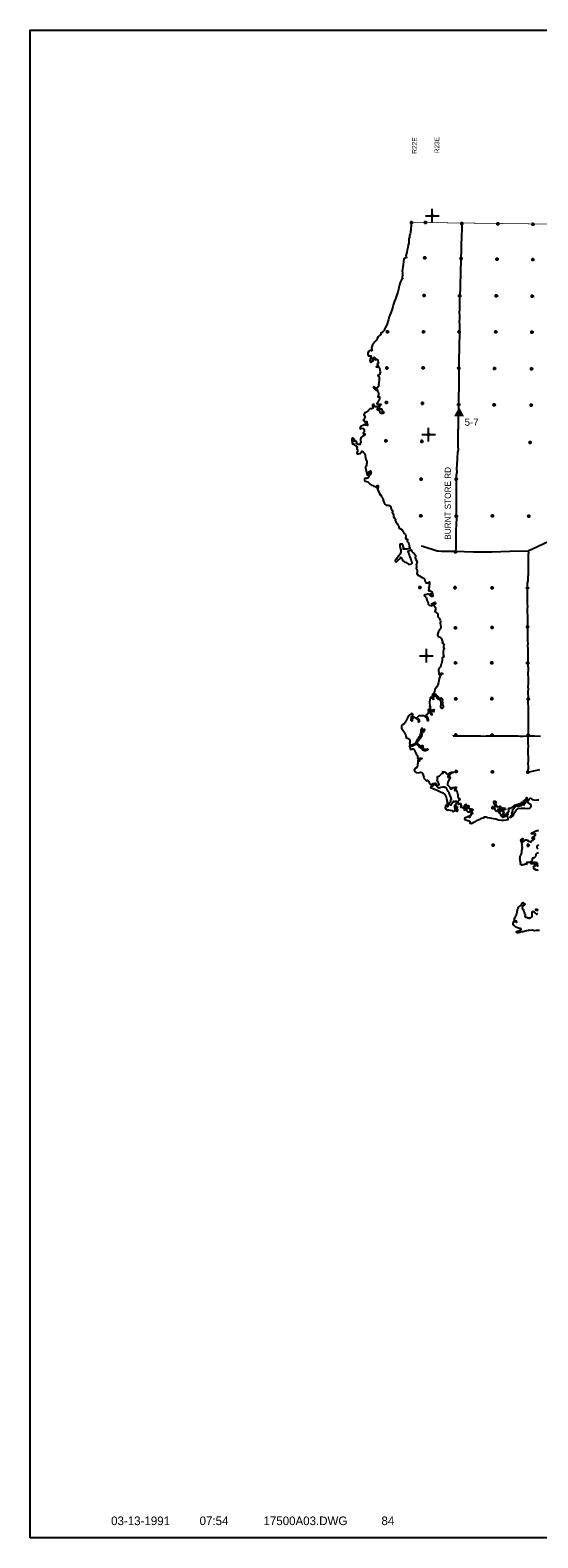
# Model space of a CAD drawing. Extents: x 97655 to 435575, y 693472 to 915232.
# Tile 1 of 12: x 97655 to 172309, y 693472 to 915232. Entities that reach past the tile are written whole.
import ezdxf
from ezdxf.enums import TextEntityAlignment as Align

# ---------------------------------------------------------------- set-up
doc = ezdxf.new("R2010")
doc.units = 0
doc.header["$LTSCALE"] = 2000
doc.header["$PDMODE"] = 34
doc.header["$PDSIZE"] = 250
doc.linetypes.add('PHANTOM', pattern=[0])
doc.layers.get('0').update_dxf_attribs({"linetype": 'CONTINUOUS'})
for name, color, linetype in [('52', 2, 'CONTINUOUS'), ('BORDER', 1, 'CONTINUOUS'), ('COUNTY', 15, 'PHANTOM'), ('FLOWLOC', 13, 'CONTINUOUS'), ('MAJROADS', 9, 'CONTINUOUS'), ('SEC', 2, 'CONTINUOUS'), ('TEXT', 7, 'CONTINUOUS'), ('TSHIPS', 7, 'CONTINUOUS'), ('WATER', 4, 'CONTINUOUS')]:
    doc.layers.add(name, color=color, linetype=linetype)

# ---------------------------------------------------------------- blocks, each defined once
blk = doc.blocks.new('TICK')
at = {"color": 0}
for points in [[(0, 500), (1000, 500)], [(500, 0), (500, 1000)]]:
    blk.add_lwpolyline(points, dxfattribs=at)
blk.add_point((500, 500), dxfattribs=at)
blk = doc.blocks.new('LOGON')
at = {"color": 0}
blk.add_attdef('DATE', text='', height=1, dxfattribs=at).set_placement((-1.87, 1.76), align=Align.RIGHT)
for tag, p in [('TIME', (1.56, 1.76)), ('DRAWING', (8.97, 1.76)), ('OPERATOR', (22.66, 1.76))]:
    blk.add_attdef(tag, p, '', height=1, dxfattribs=at)
blk = doc.blocks.new('FLOW')
at = {"layer": 'FLOWLOC', "color": 0}
blk.add_lwpolyline([(-58, 878, 0, 1470, 0), (-58, -520, 1470, 1470, 0)], format="xyseb", dxfattribs=at)
blk.add_attdef('LOCATION_#', text='', height=1056, dxfattribs=at).set_placement((-56, 1090), align=Align.CENTER)

msp = doc.modelspace()

# ---------------------------------------------------------------- linework, layer by layer
at = {"layer": 'BORDER', "color": 0}
msp.add_lwpolyline([(97655, 693472), (97655, 915232), (435575, 915232), (435575, 693472)], close=True, dxfattribs=at)
at = {"layer": 'COUNTY', "color": 0, "const_width": 100}
for points in [[(155783, 886931), (153713, 886928)], [(314963, 885817), (283179, 885614), (251444, 885994), (219364, 886246), (187921, 886536), (155783, 886931)]]:
    msp.add_lwpolyline(points, dxfattribs=at)
at = {"layer": 'MAJROADS', "color": 0}
for points in [[(161147, 886850), (161139, 886834), (161144, 886431), (161115, 885912), (161083, 885024), (161089, 884622), (161049, 883810), (161026, 882938), (160999, 881673), (160932, 879403), (160895, 877820), (160909, 877426), (160816, 876203), (160806, 876052), (160805, 875885), (160801, 875374), (160798, 875005), (160794, 874469), (160775, 874142), (160763, 873715), (160785, 873203), (160781, 872759), (160761, 872307), (160783, 871913), (160770, 871218), (160767, 870908), (160733, 868503), (160711, 866702), (160690, 866174), (160685, 865562), (160697, 864875), (160682, 862940), (160671, 862546), (160647, 861516), (160651, 860979), (160645, 860234), (160658, 859714), (160666, 859588), (160706, 859446), (160714, 859353), (160688, 859186), (160687, 859144), (160627, 858876), (160592, 858684), (160583, 858609), (160590, 858508), (160585, 857745), (160574, 857394), (160581, 857285), (160584, 856598), (160566, 856447), (160554, 855936), (160555, 854863), (160555, 853799), (160580, 853749), (160604, 853690), (160594, 853480), (160594, 853405), (160560, 853380), (160526, 853288), (160492, 853230), (160474, 853046), (160427, 852367), (160424, 851965), (160396, 851546), (160354, 850516), (160413, 850465), (160412, 850348), (160420, 850323), (160411, 850247), (160402, 850206), (160377, 850130), (160334, 850064), (160333, 849972), (160307, 849771), (160312, 849310), (160301, 848983), (160296, 848405), (160316, 847718), (160294, 846972), (160317, 846679), (160300, 845548), (160312, 844936), (160300, 844383), (160288, 843956), (160279, 843847), (160303, 843721), (160328, 843645), (160335, 843536), (160359, 843327), (160358, 843243), (160332, 843134), (160288, 842875), (160296, 842808), (160285, 842439), (160255, 841752), (160243, 841342), (160249, 841015), (160255, 840688), (160262, 840495), (160268, 840110), (160266, 839951), (160259, 838953), (160200, 838608)], [(155147, 839393), (155387, 839331), (157511, 838645), (157661, 838635), (158147, 838589), (160200, 838608), (162847, 838512), (165546, 838492), (168211, 838606), (170885, 838653), (174685, 840410)], [(170923, 838664), (170885, 838653), (170913, 838345), (170895, 838178), (170910, 836871), (170904, 836159), (170892, 835639), (170898, 835329), (170871, 835086), (170861, 834810), (170858, 834458), (170814, 834215), (170762, 833897), (170759, 833579), (170740, 833252), (170739, 833160), (170746, 832850), (170759, 832406), (170756, 832062), (170754, 831802), (170752, 831442), (170758, 831182), (170764, 830856), (170794, 830436), (170759, 830127), (170756, 829800), (170762, 829507), (170776, 829155), (170783, 828861), (170780, 828568), (170795, 828266), (170776, 827948), (170800, 827780), (170789, 827529), (170772, 827470), (170803, 827135), (170793, 826967), (170766, 826666), (170806, 826356), (170803, 826071), (170792, 825694), (170798, 825375), (170829, 825057), (170809, 824613), (170815, 824311), (170838, 823992), (170836, 823682), (170844, 822610), (170825, 822292), (170856, 821931), (170876, 821185), (170854, 820574), (170874, 819845), (170863, 819468), (170868, 819116), (170856, 818630), (170871, 818286), (170851, 817892), (170869, 816929), (170832, 816552), (170866, 815446), (170880, 815060), (170876, 814616), (170891, 814339), (170880, 814013), (170890, 813116), (170883, 812186), (170830, 810712), (170844, 810293), (170867, 809974), (170837, 809388), (170859, 808960), (170870, 808198), (170867, 807753), (170847, 807360), (170869, 806924), (170843, 806092)], [(159874, 811442), (159874, 811450), (160779, 811435), (161399, 811455), (162580, 811446), (163887, 811420), (164407, 811407), (164700, 811439), (165111, 811444), (165504, 811424), (165948, 811421), (167155, 811428), (167348, 811427), (167708, 811424), (168194, 811437), (168973, 811415), (169417, 811420), (169727, 811409), (170129, 811389), (170842, 811443), (171839, 811435), (172710, 811403)], [(170843, 806092), (172595, 806482)]]:
    msp.add_lwpolyline(points, dxfattribs=at)
at = {"layer": 'SEC', "color": 0}
for p in [(153732, 886925), (155783, 886931), (161143, 886809), (166437, 886755), (171596, 886677), (155679, 881730), (161023, 881634), (166308, 881554), (171568, 881483), (155582, 876219), (160817, 876165), (166202, 876144), (171496, 876115), (150216, 870846), (155510, 870875), (160737, 870855), (166115, 870867), (171450, 870829), (150120, 865544), (155448, 865573), (160674, 865511), (165943, 865482), (171387, 865402), (150042, 860477), (155343, 860347), (160670, 860175), (165888, 860121), (171341, 860058), (149961, 854840), (155254, 854752), (171177, 854597), (155148, 849199), (160308, 849196), (155102, 843788), (160320, 843760), (165639, 843806), (170975, 843760), (160207, 838508), (154960, 833268), (160128, 833232), (165581, 833202), (170780, 833181), (160187, 827309), (165574, 827380), (170807, 827484), (160209, 822158), (165537, 822179), (170814, 822150), (160247, 816864), (165558, 816901), (170892, 816820), (160268, 811561), (165587, 811540), (170889, 811526), (160314, 806200), (165633, 806137), (170843, 806092), (160327, 800923), (165696, 800868), (165733, 795373), (170904, 795332)]:
    msp.add_point(p, dxfattribs=at)
at = {"layer": 'WATER', "color": 0}
for points in [[(153704, 886928), (153694, 886744), (153701, 886493), (153675, 886342), (153640, 886175), (153639, 885999), (153638, 885815), (153595, 885681), (153602, 885463), (153525, 885271), (153448, 885029), (153438, 884904), (153430, 884794), (153353, 884552), (153317, 884200), (153315, 883915), (153263, 883631), (153193, 883271), (153107, 882878), (153029, 882560), (152968, 882234), (152917, 882000), (152983, 881891), (152940, 881757), (152797, 881699), (152621, 881600), (152559, 881156), (152506, 880746), (152462, 880403), (152392, 880027), (152365, 879759), (152389, 879499), (152395, 879239), (152360, 878904), (152400, 878636), (152197, 878420), (152061, 878136), (151950, 877776), (151864, 877392), (151803, 877065), (151700, 876697), (151528, 876137), (151366, 875711), (151213, 875369), (151050, 874775), (150990, 874533), (150844, 874056), (150640, 873547), (150444, 873071), (150332, 872669), (150247, 872377), (150161, 872059), (150016, 871683), (149829, 871341), (149693, 871065), (149516, 870865), (149331, 870724), (149230, 870650), (149245, 870474), (149027, 870307), (148824, 870133), (148680, 869866), (148552, 869574), (148358, 869365), (148148, 869157), (147995, 868932), (147893, 868665), (147833, 868481), (147923, 868112), (147864, 868054), (147747, 868096), (147588, 868097), (147445, 868015), (147334, 867781), (147333, 867546), (147365, 867370), (147423, 867328), (147608, 867335), (147750, 867309), (147783, 867208), (147706, 866974), (147654, 866824), (147628, 866581), (147694, 866421), (147827, 866404), (147920, 866512), (147929, 866596), (147987, 866520), (148080, 866611), (148139, 866695), (148140, 866787), (148039, 866729), (148031, 866838), (148032, 866972), (148125, 867055), (148251, 867138), (148326, 867020), (148384, 866928), (148366, 866802), (148550, 866759), (148568, 866851), (148793, 866682), (148783, 866515), (148808, 866431), (148874, 866388), (148840, 866271), (148756, 866272), (148689, 866147), (148797, 866096), (148821, 865920), (148745, 865820), (148594, 865779), (148535, 865712), (148744, 865677), (148903, 865701), (149003, 865583), (149052, 865357), (149068, 865239), (149084, 865156), (149142, 865080), (149174, 864895), (149090, 864745), (149013, 864595), (148937, 864512), (148870, 864453), (148794, 864437), (148810, 864328), (148952, 864235), (148968, 864051), (148991, 863833), (148929, 863314), (148886, 863105), (148944, 862979), (148893, 862862), (148825, 862829), (148791, 862703), (148706, 862578), (148497, 862554), (148247, 862715), (148138, 862758), (148129, 862683), (148330, 862589), (148295, 862472), (148379, 862404), (148496, 862370), (148570, 862252), (148688, 862344), (148746, 862201), (148820, 862016), (148902, 861831), (148884, 861597), (148808, 861472), (148756, 861313), (148840, 861296), (148983, 861362), (149049, 861219), (149039, 861010), (148971, 860826), (148861, 860676), (148760, 860542), (148742, 860459), (148675, 860409), (148649, 860250), (148782, 860182), (148942, 860223), (149093, 860239), (149201, 860196), (149201, 860104), (149125, 860029), (149082, 859937), (148957, 859921), (148890, 859938), (148872, 859846), (148964, 859720), (148946, 859595), (149013, 859552), (149088, 859610), (149096, 859518), (149087, 859434), (149230, 859467), (149322, 859525), (149355, 859366), (149488, 859289), (149396, 859189), (149395, 859114), (149521, 859163), (149605, 859163), (149670, 858945), (149577, 858845), (149393, 858854), (149201, 858847), (149101, 859049), (149052, 859158), (148960, 859218), (148969, 859326), (148953, 859368), (148869, 859419), (148777, 859344), (148686, 859529), (148762, 859696), (148738, 859805), (148637, 859806), (148538, 859899), (148445, 859841), (148278, 859875), (148186, 860002), (148196, 860194), (148071, 860237), (147978, 860112), (147977, 859945), (148093, 859826), (148042, 859668), (148008, 859601), (147848, 859510), (147723, 859536), (147589, 859545), (147487, 859437), (147420, 859328), (147344, 859262), (147318, 859178), (147225, 859070), (147015, 858979), (146830, 858897), (146746, 858755), (146703, 858621), (146811, 858570), (146894, 858411), (146825, 858143), (146732, 857976), (146639, 857876), (146697, 857775), (146806, 857766), (146822, 857649), (146880, 857565), (146921, 857455), (147005, 857497), (147048, 857647), (147174, 857646), (147173, 857479), (147188, 857336), (147263, 857227), (147262, 857101), (147187, 857169), (147061, 857145), (146936, 857154), (146768, 857172), (146550, 857089), (146348, 856965), (146196, 856807), (146145, 856665), (146178, 856573), (146287, 856622), (146447, 856705), (146656, 856628), (146756, 856510), (146771, 856317), (146779, 856175), (146719, 856100), (146635, 856017), (146743, 855873), (146860, 855864), (146901, 855772), (146808, 855597), (146683, 855614), (146632, 855623), (146556, 855515), (146447, 855398), (146421, 855398), (146270, 855265), (146218, 855039), (146209, 854872), (146257, 854671), (146215, 854520), (146172, 854420), (146121, 854269), (145911, 854296), (145736, 854389), (145586, 854482), (145695, 854557), (145571, 854734), (145471, 854801), (145354, 854786), (145253, 854744), (145195, 854812), (145178, 854904), (145329, 854936), (145330, 855045), (145264, 855113), (145163, 855139), (145055, 855290), (144962, 855157), (144944, 854914), (145000, 854587), (145041, 854352), (145234, 854401), (145350, 854249), (145450, 854207), (145567, 854164), (145633, 854005), (145750, 853928), (145698, 853703), (145772, 853468), (145804, 853283), (145736, 853141), (145693, 852991), (145718, 852907), (145961, 852922), (146196, 852971), (146297, 853129), (146407, 853287), (146591, 853244), (146682, 853101), (146824, 852958), (146898, 852756), (146939, 852605), (146954, 852404), (146987, 852245), (147069, 852052), (147177, 851900), (147158, 851607), (147132, 851431), (147106, 851256), (147062, 851080), (146986, 850955), (146960, 850838), (147066, 850418), (147196, 849798), (147331, 849947), (147417, 850206), (147493, 850332), (147686, 850397), (147777, 850271), (147743, 850112), (147758, 849911), (147674, 849828), (147599, 849904), (147633, 850029), (147626, 850113), (147542, 850122), (147490, 849913), (147489, 849762), (147429, 849520), (147319, 849344), (147143, 849295), (147000, 849321), (146824, 849222), (146839, 849038), (146939, 848895), (147131, 848868), (147298, 848808), (147440, 848640), (147639, 848429), (147781, 848336), (148023, 848242), (148207, 848174), (148374, 848098), (148516, 847979), (148658, 848012), (148751, 848003), (148693, 848162), (148694, 848263), (148828, 848270), (148835, 848128), (148868, 848002), (148800, 847868), (148723, 847693), (148839, 847466), (148988, 847247), (149021, 847113), (149021, 847054), (149104, 847029), (149087, 846945), (149111, 846828), (149237, 846860), (149253, 846760), (149253, 846743), (149336, 846608), (149460, 846448), (149551, 846280), (149558, 846037), (149690, 845701), (149856, 845508), (150006, 845381), (150148, 845355), (150291, 845354), (150425, 845336), (150666, 845150), (150765, 844831), (150872, 844613), (150930, 844487), (150980, 844411), (150887, 844353), (150970, 844168), (151077, 843891), (151100, 843690), (151250, 843463), (151366, 843311), (151382, 843219), (151315, 843177), (151447, 842917), (151638, 842648), (151729, 842446), (151845, 842286), (151877, 842026), (152135, 841890), (152377, 841730), (152534, 841452), (152609, 841259), (152683, 841124), (152842, 841048), (152891, 840847), (152889, 840687), (152830, 840571), (152921, 840419), (153030, 840368), (153122, 840351), (153180, 840258), (153087, 840133), (153161, 839974), (153269, 839805), (153343, 839662), (153409, 839486), (153450, 839402), (153399, 839285), (153549, 839083), (153464, 838975), (153045, 838911), (152576, 838905), (152510, 838998), (152610, 839048), (152430, 839610), (152237, 839620), (152095, 839646), (152002, 839571), (152001, 839311), (152058, 839085), (152148, 838766), (152146, 838456), (152052, 838180), (151798, 837872), (151553, 837539), (151368, 837355), (151325, 837197), (151382, 837054), (151491, 836986), (151685, 837161), (151836, 837302), (151988, 837443), (152098, 837560), (152174, 837702), (152324, 837592), (152365, 837382), (152572, 837138), (152739, 836961), (152931, 836918), (153090, 836816), (153223, 836723), (153331, 836655), (153549, 836662), (153776, 836778), (153852, 836895), (153787, 837088), (153671, 837273), (153622, 837525), (153540, 837768), (153441, 837978), (153367, 838188), (153293, 838398), (153177, 838583), (153698, 838797), (153797, 838570), (153963, 838352), (154121, 838233), (154271, 838065), (154370, 837896), (154277, 837721), (154342, 837469), (154474, 837209), (154573, 836982), (154514, 836823), (154437, 836631), (154477, 836430), (154451, 836246), (154416, 836087), (154524, 835935), (154540, 835717), (154546, 835483), (154528, 835307), (154586, 835181), (154811, 835004), (155053, 834860), (155295, 834724), (155521, 834639), (155629, 834521), (155695, 834328), (155743, 834126), (155860, 833958), (156044, 833932), (156186, 833864), (156195, 833989), (156371, 834080), (156396, 833963), (156361, 833728), (156317, 833469), (156332, 833268), (156240, 833193), (156306, 833042), (156246, 832808), (156379, 832773), (156555, 832722), (156772, 832553), (156812, 832293), (156852, 832075), (156818, 831941), (156692, 831908), (156584, 832001), (156534, 832136), (156627, 832244), (156636, 832336), (156561, 832362), (156443, 832279), (156384, 832204), (156267, 832204), (156217, 832280), (156141, 832256), (155999, 832215), (155806, 832191), (155630, 832184), (155596, 832067), (155779, 831881), (155887, 831813), (156002, 831402), (156166, 831007), (156182, 830781), (156340, 830663), (156532, 830594), (156717, 830610), (156826, 830659), (156801, 830743), (156726, 830803), (156777, 830886), (156878, 830952), (156970, 830977), (157055, 831068), (157197, 831101), (157246, 830866), (157103, 830766), (157019, 830675), (157135, 830498), (157242, 830288), (157257, 830012), (157197, 829861), (157171, 829719), (157355, 829592), (157579, 829381), (157603, 829105), (157643, 828870), (157818, 828743), (157942, 828457), (157982, 828273), (157922, 827988), (157987, 827695), (158052, 827426), (157992, 827192), (157865, 826975), (157704, 826758), (157619, 826499), (157542, 826257), (157658, 826064), (157942, 825928), (158083, 825784), (158215, 825566), (158290, 825406), (158272, 825197), (158254, 825105), (158454, 824978), (158512, 824868), (158436, 824685), (158435, 824534), (158425, 824400), (158534, 824315), (158533, 824206), (158415, 824149), (158388, 823856), (158386, 823571), (158385, 823420), (158443, 823235), (158475, 823101), (158441, 823018), (158315, 822951), (158223, 822893), (158221, 822709), (158262, 822541), (158193, 822282), (158133, 822073), (158048, 821881), (158064, 821713), (157945, 821530), (157810, 821388), (157725, 821188), (157707, 820995), (157731, 820811), (157764, 820677), (157738, 820526), (157829, 820459), (158006, 820558), (158073, 820633), (158216, 820657), (158341, 820623), (158156, 820440), (158004, 820256), (157886, 820115), (157792, 819856), (157756, 819529), (157713, 819295), (157626, 818944), (157474, 818643), (157305, 818468), (157186, 818235), (157134, 817967), (156999, 817784), (156872, 817592), (156762, 817433), (156812, 817391), (156963, 817499), (157148, 817615), (157315, 817505), (157473, 817362), (157606, 817218), (157681, 817034), (157788, 816882), (157932, 816998), (158099, 817047), (158207, 816913), (158265, 816695), (158230, 816569), (158279, 816410), (158320, 816250), (158252, 816125), (158327, 816041), (158384, 815797), (158366, 815597), (158240, 815472), (158081, 815531), (158023, 815683), (158058, 815867), (158084, 816001), (158102, 816185), (158095, 816344), (158062, 816528), (157996, 816680), (157930, 816764), (157771, 816782), (157679, 816807), (157571, 816951), (157522, 817060), (157447, 817186), (157381, 817279), (157255, 817229), (157154, 817213), (157155, 817322), (157139, 817414), (157055, 817398), (156963, 817382), (156894, 817215), (156893, 817056), (156934, 816946), (156992, 816837), (156933, 816771), (156850, 816830), (156750, 816906), (156717, 817015), (156676, 817116), (156567, 817142), (156499, 817025), (156430, 816690), (156362, 816490), (156402, 816230), (156409, 815970), (156474, 815768), (156373, 815702), (156507, 815626), (156481, 815509), (156472, 815408), (156438, 815350), (156304, 815317), (156177, 815243), (156177, 815159), (156412, 815233), (156647, 815248), (156772, 815188), (156864, 815238), (157032, 815321), (157040, 815229), (156947, 815154), (156922, 815087), (157022, 815028), (157021, 814944), (156863, 815020), (156712, 815072), (156670, 814971), (156643, 814787), (156701, 814653), (156759, 814527), (156675, 814536), (156584, 814704), (156519, 814889), (156536, 814981), (156570, 815064), (156537, 815106), (156402, 815040), (156218, 815058), (156192, 814849), (156165, 814698), (156031, 814582), (155879, 814524), (155870, 814399), (155995, 814331), (156104, 814213), (156119, 814012), (156168, 813802), (156200, 813659), (156116, 813643), (156051, 813845), (156002, 814038), (155927, 814147), (155785, 814223), (155694, 814299), (155602, 814359), (155376, 814377), (155150, 814379), (154924, 814388), (154798, 814364), (154663, 814248), (154578, 814123), (154670, 813996), (154778, 813937), (154844, 813794), (154868, 813643), (154867, 813518), (154800, 813426), (154750, 813535), (154785, 813677), (154752, 813812), (154644, 813863), (154527, 813930), (154360, 814015), (154193, 814109), (154059, 814185), (153993, 814227), (153900, 814161), (153916, 813976), (153831, 813818), (153813, 813684), (153762, 813617), (153671, 813676), (153672, 813802), (153664, 813945), (153740, 814036), (153749, 814162), (153742, 814296), (153843, 814396), (153928, 814504), (153912, 814647), (153829, 814731), (153669, 814690), (153509, 814549), (153366, 814416), (153197, 814174), (153052, 813890), (152908, 813589), (152806, 813381), (152629, 813214), (152402, 813048), (152258, 812848), (152281, 812580), (152438, 812278), (152729, 811882), (152811, 811680), (152877, 811496), (152926, 811261), (152967, 811135), (153126, 811100), (153310, 811057), (153426, 810914), (153500, 810738), (153499, 810528), (153456, 810369), (153472, 810252), (153488, 810143), (153689, 810116), (153890, 810157), (154041, 810215), (154192, 810247), (154344, 810363), (154345, 810506), (154445, 810538), (154522, 810706), (154674, 810922), (154767, 811106), (154853, 811306), (155005, 811490), (155040, 811732), (155142, 811941), (155176, 812100), (155135, 812226), (155136, 812385), (155245, 812409), (155238, 812585), (155313, 812543), (155312, 812392), (155438, 812358), (155622, 812399), (155647, 812298), (155604, 812147), (155544, 812030), (155477, 812023), (155436, 812174), (155370, 812249), (155295, 812283), (155269, 812242), (155285, 812124), (155300, 811890), (155232, 811614), (155179, 811304), (154993, 811021), (154807, 810821), (154714, 810646), (154580, 810579), (154553, 810370), (154686, 810193), (154803, 810117), (154920, 810075), (154869, 810008), (154944, 809940), (155087, 809981), (155229, 810005), (155355, 810030), (155405, 809937), (155404, 809778), (155486, 809635), (155460, 809493), (155585, 809425), (155745, 809458), (155862, 809448), (155988, 809498), (156105, 809514), (156172, 809413), (156079, 809305), (155978, 809305), (155886, 809297), (155827, 809214), (155651, 809240), (155492, 809267), (155375, 809334), (155351, 809435), (155368, 809552), (155327, 809678), (155295, 809821), (155253, 809888), (155170, 809863), (155160, 809738), (155118, 809638), (154984, 809706), (154876, 809824), (154785, 809958), (154651, 810043), (154560, 810119), (154393, 810237), (154225, 810113), (154014, 809997), (153905, 809939), (153787, 809856), (153629, 809907), (153453, 809992), (153444, 809850), (153468, 809691), (153534, 809615), (153593, 809539), (153550, 809464), (153592, 809405), (153668, 809488), (153776, 809454), (153902, 809512), (154028, 809528), (154153, 809401), (154202, 809192), (154301, 808973), (154400, 808796), (154491, 808653), (154591, 808561), (154590, 808402), (154640, 808292), (154605, 808192), (154697, 808057), (154839, 808082), (154974, 808139), (155158, 808163), (155292, 808112), (155258, 808037), (155090, 807988), (154964, 807963), (154930, 807846), (154904, 807721), (154812, 807747), (154745, 807781), (154661, 807806), (154677, 807639), (154676, 807429), (154616, 807245), (154598, 807044), (154580, 806902), (154495, 806794), (154268, 806645), (154150, 806511), (154124, 806378), (154207, 806176), (154415, 806049), (154700, 806005), (154909, 806054), (155127, 806094), (155269, 806052), (155377, 805883), (155434, 805632), (155533, 805371), (155607, 805170), (155782, 804984), (155898, 804875), (155990, 804807), (156083, 804898), (156216, 804780), (156265, 804604), (156356, 804419), (156456, 804335), (156631, 804267), (156783, 804349), (156909, 804415), (157034, 804348), (156991, 804180), (156906, 804064), (156831, 804031), (156814, 804098), (156697, 804099), (156646, 803982), (156554, 803940), (156519, 803840), (156661, 803781), (156837, 803729), (157112, 803576), (157388, 803482), (157722, 803355), (157998, 803202), (158357, 803065), (158615, 802796), (158822, 802426), (158895, 802115), (158985, 801771), (158983, 801503), (158982, 801369), (158948, 801294), (158990, 801235), (159066, 801344), (159099, 801293), (159090, 801134), (159005, 801017), (158879, 801026), (158838, 801094), (158838, 801144), (158772, 801228), (158729, 801027), (158702, 800860), (158718, 800718), (158868, 800633), (158968, 800515), (159161, 800539), (159420, 800487), (159663, 800468), (159788, 800359), (159879, 800274), (160031, 800390), (160149, 800448), (160091, 800532), (160133, 800582), (160216, 800456), (160324, 800388), (160399, 800371), (160475, 800346), (160543, 800479), (160568, 800529), (160501, 800580), (160510, 800664), (160477, 800714), (160418, 800689), (160285, 800757), (160209, 800766), (160126, 800767), (160143, 800884), (160094, 801018), (160111, 801135), (160137, 801219), (160171, 801269), (160238, 801227), (160272, 801268), (160306, 801385), (160341, 801586), (160341, 801687), (160342, 801779), (160275, 801821), (160124, 801755), (160032, 801747), (159915, 801773), (159848, 801757), (159788, 801640), (159712, 801549), (159619, 801449), (159577, 801365), (159526, 801257), (159401, 801299), (159292, 801325), (159250, 801384), (159260, 801526), (159419, 801618), (159462, 801693), (159496, 801810), (159514, 801960), (159565, 802069), (159616, 802144), (159558, 802245), (159468, 802539), (159335, 802791), (159253, 803034), (159112, 803228), (158997, 803539), (158856, 803741), (158680, 803817), (158522, 803877), (158270, 803895), (158052, 803855), (157935, 803805), (157800, 803748), (157633, 803807), (157484, 803959), (157367, 804111), (157250, 804162), (157134, 804230), (157134, 804364), (157186, 804497), (157278, 804488), (157327, 804346), (157385, 804253), (157460, 804194), (157594, 804185), (157669, 804126), (157787, 804225), (157763, 804376), (157722, 804536), (157630, 804628), (157531, 804746), (157523, 804906), (157566, 805014), (157551, 805199), (157552, 805366), (157535, 805442), (157653, 805457), (157838, 805565), (157973, 805698), (158082, 805815), (158167, 805906), (158226, 805948), (158368, 805930), (158335, 806031), (158327, 806098), (158361, 806173), (158579, 806138), (158737, 806070), (158846, 805977), (158920, 805834), (159028, 805741), (159095, 805749), (159247, 805882), (159348, 805974), (159475, 806065), (159634, 806106), (159801, 806080), (159927, 806096), (159843, 805979), (159683, 805980), (159583, 805964), (159490, 805822), (159397, 805739), (159304, 805673), (159287, 805572), (159170, 805548), (159068, 805456), (159160, 805330), (159302, 805371), (159353, 805429), (159394, 805261), (159342, 805078), (159232, 804894), (159189, 804752), (159096, 804610), (159062, 804501), (159002, 804326), (159043, 804158), (159176, 804082), (159251, 803998), (159351, 803905), (159417, 803762), (159467, 803644), (159592, 803576), (159735, 803710), (159778, 803843), (159920, 803842), (160012, 803775), (160096, 803774), (160130, 803883), (160281, 803899), (160339, 803789), (160229, 803689), (160120, 803606), (160044, 803532), (160068, 803431), (160152, 803372), (160228, 803455), (160245, 803564), (160320, 803513), (160394, 803345), (160443, 803093), (160500, 802917), (160550, 802783), (160523, 802532), (160622, 802347), (160646, 802196), (160696, 802137), (160822, 802161), (160838, 802044), (160787, 801960), (160678, 801902), (160560, 801794), (160542, 801660), (160558, 801568), (160634, 801559), (160574, 801392), (160750, 801424), (160868, 801465), (160926, 801490), (161009, 801330), (161075, 801204), (161033, 801087), (160940, 801029), (161007, 800962), (161149, 800961), (161274, 800893), (161332, 800801), (161433, 800800), (161467, 800959), (161518, 801092), (161561, 801159), (161612, 801276), (161713, 801368), (161771, 801233), (161669, 801125), (161744, 801066), (161752, 800999), (161853, 801048), (161896, 801149), (162072, 801206), (162181, 801155), (162155, 801021), (162120, 800871), (162078, 800779), (161969, 800855), (161793, 800890), (161576, 800908), (161541, 800774), (161524, 800674), (161481, 800573), (161556, 800523), (161632, 800564), (161624, 800631), (161667, 800723), (161767, 800680), (161808, 800588), (161841, 800470), (161966, 800327), (162040, 800251), (162200, 800242), (162334, 800308), (162402, 800433), (162436, 800525), (162445, 800600), (162328, 800635), (162228, 800686), (162262, 800752), (162429, 800718), (162512, 800675), (162680, 800674), (162738, 800582), (162737, 800489), (162654, 800507), (162619, 800390), (162560, 800340), (162526, 800282), (162635, 800231), (162626, 800138), (162684, 800054), (162692, 799945), (162566, 799971), (162525, 800064), (162508, 799955), (162457, 799897), (162465, 799796), (162414, 799679), (162321, 799663), (162246, 799647), (162312, 799537), (162278, 799446), (162186, 799496), (162095, 799572), (162002, 799565), (161935, 799473), (161809, 799415), (161691, 799391), (161557, 799375), (161531, 799250), (161589, 799115), (161739, 799064), (162024, 799003), (162182, 798944), (162299, 798842), (162340, 798700), (162322, 798582), (162490, 798548), (162666, 798597), (162893, 798721), (163162, 798853), (163414, 799011), (163675, 799143), (164003, 799325), (164263, 799399), (164456, 799439), (164439, 799506), (164699, 799505), (164916, 799411), (165234, 799392), (165736, 799271), (166146, 799227), (166514, 799082), (166966, 799012), (167376, 799043), (167695, 799082), (167930, 799131), (167964, 799273), (167898, 799424), (167807, 799593), (167699, 799660), (167615, 799694), (167531, 799586), (167405, 799587), (167279, 799496), (167178, 799429), (166987, 799615), (166887, 799808), (166730, 800027), (166572, 800254), (166439, 800356), (166296, 800315), (166213, 800416), (166104, 800408), (166022, 800585), (165930, 800736), (165931, 800862), (165974, 800928), (166067, 801045), (166051, 801196), (165993, 801305), (165918, 801373), (165852, 801524), (165845, 801692), (165863, 801851), (166055, 801841), (166138, 801740), (166162, 801597), (166103, 801464), (166102, 801388), (166168, 801187), (166277, 801136), (166284, 801035), (166275, 800977), (166401, 801026), (166552, 801000), (166644, 800991), (166745, 801082), (166795, 800948), (166793, 800713), (166675, 800605), (166550, 800631), (166432, 800582), (166490, 800506), (166641, 800480), (166716, 800412), (166782, 800328), (166858, 800344), (166883, 800395), (166808, 800462), (166800, 800554), (166893, 800604), (166935, 800671), (166977, 800737), (167045, 800821), (167179, 800845), (167271, 800819), (167405, 800818), (167514, 800801), (167538, 800600), (167337, 800567), (167169, 800510), (167018, 800503), (167084, 800385), (167243, 800317), (167351, 800232), (167292, 800140), (167191, 800091), (167198, 799957), (167097, 799865), (167029, 799732), (167104, 799681), (167189, 799798), (167248, 799881), (167382, 799847), (167475, 799921), (167625, 799929), (167709, 799903), (167851, 799860), (167935, 799876), (167885, 799994), (167844, 800078), (167811, 800162), (167903, 800162), (167979, 800186), (168022, 800353), (168031, 800496), (168007, 800580), (168032, 800663), (167974, 800714), (168033, 800814), (168159, 800780), (168259, 800754), (168369, 800837), (168495, 800895), (168654, 800994), (168764, 801136), (168890, 801118), (168882, 801235), (169025, 801268), (169210, 801317), (169344, 801325), (169419, 801332), (169503, 801365), (169478, 801441), (169562, 801482), (169629, 801431), (169646, 801381), (169755, 801481), (169771, 801414), (169863, 801288), (169845, 801154), (169685, 801096), (169585, 801130), (169526, 801022), (169409, 801039), (169275, 801074), (169192, 801133), (169116, 801117), (169057, 801025), (168981, 800950), (168888, 800875), (168796, 800834), (168744, 800675), (168643, 800584), (168551, 800501), (168609, 800400), (168549, 800291), (168507, 800174), (168422, 800066), (168539, 800023), (168614, 799947), (168555, 799847), (168420, 799781), (168327, 799690), (168260, 799573), (168209, 799473), (168342, 799430), (168570, 799604), (168764, 799913), (168942, 800205), (169129, 800522), (169407, 800746), (169901, 800810), (170379, 800790), (170806, 800762), (171108, 800818), (171285, 800968), (171311, 801169), (171170, 801371), (171004, 801539), (170929, 801649), (170778, 801608), (170712, 801742), (170620, 801844), (170503, 801870), (170402, 801837), (170494, 801685), (170442, 801543), (170358, 801477), (170316, 801385), (170256, 801251), (170047, 801303), (169964, 801387), (169906, 801530), (169941, 801681), (170057, 801604), (170107, 801520), (170125, 801654), (170143, 801805), (170243, 801729), (170318, 801745), (170327, 801812), (170277, 801879), (170345, 801996), (170437, 802012), (170588, 801986), (170622, 802045), (170597, 802187), (170624, 802321), (170682, 802346), (170715, 802186), (170773, 802077), (170772, 801985), (170763, 801893), (170821, 801867), (170940, 801984), (171016, 802109), (171218, 802275), (171476, 802056), (171735, 802004), (171978, 801994), (172213, 802034), (172448, 802041)], [(153713, 886928), (153704, 886928)], [(172401, 794242), (172292, 794201), (172191, 794168), (172132, 794084), (172073, 794060), (172014, 794002), (172014, 793893), (171979, 793667), (171903, 793617), (171836, 793525), (171777, 793509), (171684, 793459), (171626, 793443), (171525, 793419), (171458, 793352), (171474, 793293), (171473, 793218), (171448, 793109), (171388, 793026), (171388, 792959), (171421, 792917), (171505, 792891), (171588, 792866), (171672, 792848), (171722, 792840), (171781, 792873), (171839, 792856), (171906, 792822), (171990, 792830), (172065, 792829), (172141, 792795), (172182, 792736), (172106, 792695), (172047, 792628), (172022, 792637), (171939, 792671), (171838, 792663), (171746, 792605), (171654, 792589), (171528, 792598), (171419, 792590), (171344, 792633), (171311, 792717), (171303, 792801), (171270, 792843), (171220, 792868), (171153, 792843), (171127, 792802), (171077, 792794), (170994, 792819), (170910, 792828), (170801, 792804), (170734, 792788), (170658, 792746), (170633, 792713), (170657, 792621), (170691, 792587), (170674, 792545), (170615, 792562), (170531, 792571), (170439, 792580), (170338, 792505), (170305, 792464), (170229, 792456), (170179, 792456), (170120, 792448), (170011, 792407), (169927, 792391), (169861, 792475), (169820, 792534), (169778, 792643), (169796, 792752), (169771, 792861), (169730, 792911), (169739, 793029), (169706, 793121), (169699, 793238), (169658, 793389), (169709, 793481), (169718, 793581), (169727, 793698), (169752, 793799), (169803, 793865), (169820, 793932), (169838, 793999), (169889, 794124), (169931, 794208), (169957, 794325), (169932, 794417), (169967, 794526), (169976, 794635), (169985, 794701), (170035, 794743), (170077, 794801), (170028, 794877), (169986, 794978), (170029, 795103), (169954, 795204), (169988, 795254), (169972, 795329), (169989, 795421), (169998, 795480), (170015, 795564), (169974, 795623), (169941, 795732), (169883, 795841), (169834, 795958), (169826, 796067), (169852, 796184), (169945, 796276), (170046, 796350), (170112, 796317), (170120, 796250), (170120, 796191), (170069, 796133), (170036, 796133), (169986, 796125), (169960, 796083), (169993, 796008), (170018, 795940), (170034, 795848), (170117, 795823), (170160, 795881), (170235, 795931), (170295, 796006), (170345, 796039), (170395, 796047), (170437, 796088), (170438, 796147), (170505, 796155), (170563, 796155), (170647, 796120), (170730, 796070), (170764, 796103), (170856, 796094), (170889, 796060), (170855, 795994), (170872, 795935), (170930, 795926), (171022, 795925), (171114, 795908), (171189, 795832), (171256, 795823), (171315, 795857), (171399, 795956), (171501, 796065), (171644, 796173), (171728, 796239), (171820, 796305), (171812, 796381), (171754, 796389), (171662, 796407), (171561, 796357), (171477, 796358), (171503, 796416), (171521, 796550), (171613, 796575), (171705, 796566), (171747, 796624), (171798, 796707), (171815, 796799), (171882, 796782), (171974, 796815), (171975, 796907), (171959, 796999), (171909, 797075), (171792, 797042), (171674, 797043), (171515, 797019), (171373, 797028), (171365, 797104), (171424, 797145), (171542, 797195), (171668, 797261), (171802, 797335), (171978, 797426), (172146, 797492), (172289, 797525), (172390, 797557)], [(172409, 795406), (172308, 795314), (172224, 795256), (172173, 795173), (172155, 795047), (172180, 794947), (172238, 794846), (172313, 794795)], [(172350, 791588), (172292, 791664), (172200, 791689), (172083, 791665), (172016, 791699), (171975, 791766), (171908, 791842), (171833, 791843), (171766, 791843), (171724, 791919), (171725, 792036), (171709, 792136), (171651, 792204), (171718, 792254), (171802, 792245), (171877, 792194), (171877, 792253), (171878, 792353), (171929, 792470), (171979, 792486), (172046, 792469), (172096, 792435), (172146, 792393), (172204, 792317), (172296, 792317), (172297, 792409), (172247, 792493), (172223, 792610), (172282, 792627), (172365, 792584)], [(172544, 782795), (172250, 782780), (172050, 782799), (171815, 782767), (171481, 782844), (171045, 782822), (170894, 782823), (170651, 782749), (170467, 782708), (170282, 782668), (170081, 782627), (169980, 782594), (169821, 782545), (169678, 782521), (169578, 782505), (169494, 782447), (169393, 782456), (169268, 782465), (169176, 782499), (169159, 782566), (169160, 782633), (169294, 782683), (169412, 782715), (169537, 782740), (169688, 782781), (169706, 782847), (169798, 782880), (169848, 782922), (169841, 783006), (169791, 783065), (169732, 783107), (169624, 783116), (169456, 783159), (169314, 783185), (169198, 783261), (169081, 783312), (168956, 783405), (168864, 783481), (168772, 783549), (168698, 783633), (168665, 783759), (168691, 783859), (168742, 783993), (168776, 784109), (169086, 784099), (169102, 784007), (169203, 784040), (169187, 784182), (168844, 784260), (168828, 784369), (168862, 784444), (168896, 784561), (168931, 784678), (169024, 784836), (169092, 785028), (169193, 785137), (169236, 785312), (169254, 785488), (169263, 785630), (169306, 785747), (169332, 785847), (169366, 785931), (169417, 786048), (169468, 786173), (169527, 786273), (169662, 786398), (169780, 786489), (169881, 786581), (169957, 786706), (170016, 786822), (170075, 786889), (170151, 786905), (170176, 786855), (170192, 786771), (170242, 786729), (170342, 786737), (170401, 786703), (170384, 786636), (170342, 786611), (170266, 786586), (170232, 786545), (170232, 786486), (170190, 786445), (170114, 786412), (170022, 786354), (170021, 786303), (170020, 786136), (170044, 786002), (170077, 785918), (170153, 785884), (170228, 785867), (170186, 785808), (170177, 785775), (170185, 785716), (170226, 785641), (170259, 785531), (170301, 785498), (170342, 785472), (170367, 785422), (170342, 785363), (170325, 785305), (170357, 785213), (170399, 785137), (170474, 785111), (170465, 785053), (170423, 784995), (170397, 784911), (170430, 784835), (170514, 784760), (170580, 784751), (170623, 784784), (170706, 784767), (170739, 784716), (170789, 784674), (170957, 784656), (170998, 784572), (171057, 784605), (171124, 784647), (171216, 784688), (171300, 784738), (171401, 784796), (171460, 784854), (171461, 784904), (171453, 784996), (171462, 785105), (171480, 785247), (171489, 785431), (171498, 785565), (171532, 785615), (171607, 785539), (171641, 785581), (171716, 785580), (171758, 785538), (171749, 785480), (171808, 785463), (171883, 785445), (171933, 785403), (171999, 785327), (172041, 785243), (172116, 785209), (172183, 785217), (172233, 785242), (172275, 785284), (172326, 785334)], [(172362, 785735), (172295, 785736), (172211, 785753), (172170, 785795), (172119, 785754), (172052, 785762), (172003, 785830), (171995, 785905), (172029, 785964), (172095, 785946), (172162, 785921), (172254, 785895), (172371, 785844)]]:
    msp.add_lwpolyline(points, dxfattribs=at)

# ---------------------------------------------------------------- block references
at = {"layer": 'FLOWLOC', "color": 0}
ref = msp.add_blockref('FLOW', (160788, 858932), dxfattribs=dict(at, xscale=1.005, yscale=1.005, zscale=1.005))
ref.add_attrib('LOCATION_#', '5-7', dxfattribs={"color": 0, "height": 1056}).set_placement((162568, 857043), align=Align.CENTER)
at = {"layer": 'TEXT', "color": 0, "xscale": 1267.2, "yscale": 1267.2, "zscale": 1267.2}
msp.add_blockref('LOGON', (120595, 693114), dxfattribs=at).add_auto_attribs({'DATE': '03-13-1991', 'TIME': '07:54', 'OPERATOR': '84', 'DRAWING': '17500A03.DWG'})
at = {"layer": 'TSHIPS', "color": 0, "xscale": 2, "yscale": 2, "zscale": 2}
for p in [(155783, 886931), (155254, 854752), (154925, 822214)]:
    msp.add_blockref('TICK', p, dxfattribs=at)

# ---------------------------------------------------------------- texts
at = {"layer": '52', "color": 0}
for s, p in [('R22E', (154511, 897053)), ('R23E', (157823, 897110))]:
    msp.add_text(s, height=700, rotation=90, dxfattribs=at).set_placement(p)
at = {"layer": 'TEXT', "color": 0}
msp.add_text('BURNT STORE RD', height=900, rotation=90, dxfattribs=at).set_placement((159515, 840281))

doc.saveas('drawing.dxf')
